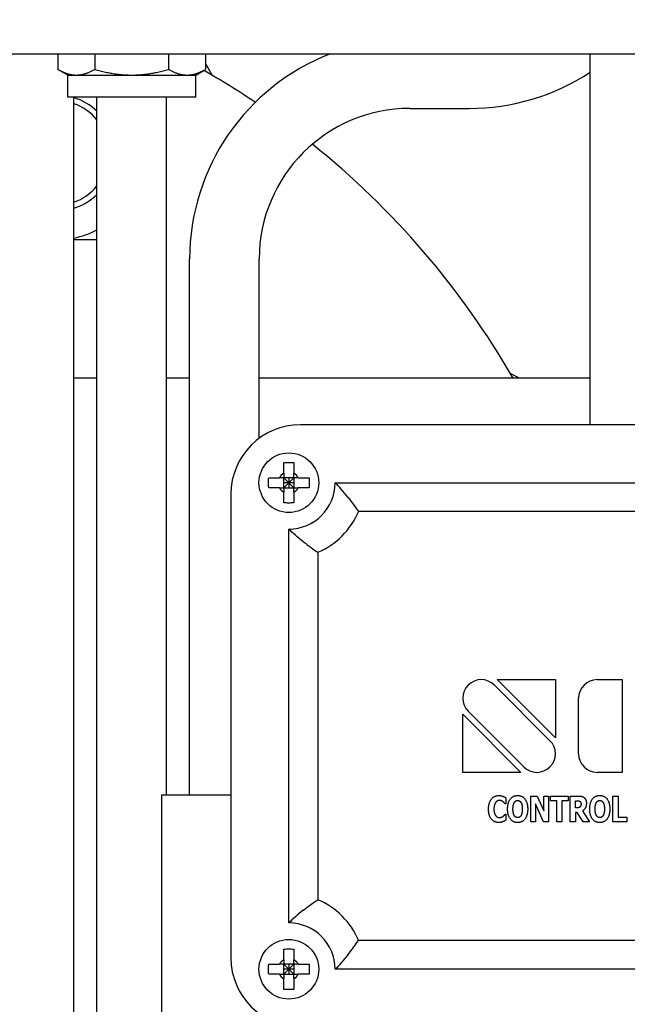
# Model space of a CAD drawing. Header units: inches. Extents: x 4 to 540, y 12 to 340.
# Tile 10 of 124: x 65.89 to 69.17, y 127.57 to 132.88. Entities that reach past the tile are written whole.
import ezdxf

# ---------------------------------------------------------------- set-up
doc = ezdxf.new("R2010")
doc.units = ezdxf.units.IN
doc.header["$LTSCALE"] = 16
doc.header["$MEASUREMENT"] = 0
doc.layers.get('0').update_dxf_attribs({"lineweight": 25})

msp = doc.modelspace()

# ---------------------------------------------------------------- linework, layer by layer
for p, q in [((61.2107, 132.701), (71.6024, 132.701)), ((66.0944, 132.701), (66.0944, 132.6165)), ((66.2936, 132.701), (66.2936, 132.6165)), ((66.692, 132.701), (66.692, 132.6165)), ((66.8912, 132.701), (66.8912, 132.6165)), ((68.9652, 130.6989), (68.9652, 132.701)), ((66.1478, 132.5857), (66.0944, 132.6165)), ((66.1478, 132.5857), (66.194, 132.5857)), ((66.1478, 132.4657), (66.1478, 132.5857)), ((66.194, 132.5857), (66.4928, 132.5857)), ((66.4928, 132.5857), (66.7916, 132.5857)), ((66.7916, 132.5857), (66.8378, 132.5857)), ((66.8378, 132.5857), (66.8912, 132.6165)), ((66.8378, 132.4657), (66.8378, 132.5857)), ((66.8378, 132.4657), (66.1478, 132.4657)), ((66.1803, 115.1385), (66.1803, 132.4657)), ((66.3053, 115.1385), (66.3053, 132.4657)), ((66.6803, 128.701), (66.6803, 132.4657)), ((67.9928, 132.4056), (68.3124, 132.4056)), ((66.8053, 128.701), (66.8053, 131.5931)), ((67.1803, 130.6258), (67.1803, 131.5931)), ((66.3053, 130.951), (66.1803, 130.951)), ((66.8053, 130.951), (66.6803, 130.951)), ((68.9652, 130.951), (67.1803, 130.951)), ((70.9027, 130.6989), (67.4027, 130.6989)), ((67.3672, 130.4134), (67.3132, 130.4134)), ((67.3132, 130.4134), (67.3402, 130.3864)), ((67.3132, 130.3594), (67.3132, 130.4134)), ((67.3402, 130.4134), (67.3402, 130.3864)), ((67.3402, 130.3864), (67.3672, 130.4134)), ((67.3672, 130.4134), (67.3672, 130.3594)), ((67.3402, 130.3864), (67.3132, 130.3864)), ((67.3402, 130.3864), (67.3132, 130.3594)), ((67.3132, 130.3594), (67.3672, 130.3594)), ((67.3402, 130.3864), (67.3402, 130.3594)), ((67.3672, 130.3864), (67.3402, 130.3864)), ((67.3672, 130.3594), (67.3402, 130.3864)), ((67.5902, 130.3864), (70.7152, 130.3864)), ((67.0277, 130.3239), (67.0277, 127.8239)), ((70.5902, 130.2302), (67.7152, 130.2302)), ((67.3402, 128.0114), (67.3402, 130.1364)), ((67.4965, 130.0114), (67.4965, 128.1364)), ((68.4485, 129.2946), (68.7485, 128.9946)), ((68.4634, 129.3239), (68.7777, 129.3239)), ((68.7777, 129.0096), (68.4634, 129.3239)), ((68.7777, 129.3239), (68.7777, 129.0096)), ((69.0027, 129.3239), (69.1371, 129.3239)), ((69.1371, 129.3239), (69.1371, 128.8239)), ((68.9027, 128.9239), (68.9027, 129.2239)), ((68.2777, 128.8239), (68.2777, 129.1383)), ((68.2777, 129.1383), (68.5921, 128.8239)), ((68.607, 128.8532), (68.307, 129.1532)), ((68.5921, 128.8239), (68.2777, 128.8239)), ((69.1371, 128.8239), (69.0027, 128.8239)), ((66.6527, 128.701), (66.6527, 126.701)), ((67.0277, 128.701), (66.6527, 128.701)), ((68.5098, 128.687), (68.5098, 128.6537)), ((68.6448, 128.556), (68.6448, 128.696)), ((68.6448, 128.696), (68.6793, 128.696)), ((68.6793, 128.696), (68.715, 128.6158)), ((68.715, 128.6158), (68.715, 128.696)), ((68.715, 128.696), (68.7407, 128.696)), ((68.7407, 128.696), (68.7407, 128.556)), ((68.7518, 128.6693), (68.7518, 128.696)), ((68.7518, 128.696), (68.846, 128.696)), ((68.7848, 128.6693), (68.7518, 128.6693)), ((68.7848, 128.556), (68.7848, 128.6693)), ((68.846, 128.6693), (68.813, 128.6693)), ((68.813, 128.6693), (68.813, 128.556)), ((68.846, 128.696), (68.846, 128.6693)), ((68.8575, 128.556), (68.8575, 128.696)), ((68.8575, 128.696), (68.9026, 128.696)), ((68.8854, 128.6326), (68.8854, 128.6702)), ((68.8854, 128.6702), (68.8949, 128.6702)), ((69.0877, 128.556), (69.0877, 128.696)), ((69.0877, 128.696), (69.1159, 128.696)), ((69.1159, 128.696), (69.1159, 128.5826)), ((68.5098, 128.6537), (68.507, 128.6537)), ((68.7137, 128.556), (68.6705, 128.6536)), ((68.6705, 128.6536), (68.6705, 128.556)), ((68.8935, 128.6326), (68.8854, 128.6326)), ((68.8955, 128.6074), (68.8854, 128.6074)), ((68.8854, 128.6074), (68.8854, 128.556)), ((68.9267, 128.556), (68.8955, 128.6074)), ((68.9233, 128.6156), (68.961, 128.556)), ((68.5073, 128.5982), (68.5098, 128.5982)), ((68.5098, 128.5982), (68.5098, 128.5653)), ((68.6705, 128.556), (68.6448, 128.556)), ((68.7407, 128.556), (68.7137, 128.556)), ((68.813, 128.556), (68.7848, 128.556)), ((68.8854, 128.556), (68.8575, 128.556)), ((68.961, 128.556), (68.9267, 128.556)), ((69.1624, 128.556), (69.0877, 128.556)), ((69.1159, 128.5826), (69.1624, 128.5826)), ((69.1624, 128.5826), (69.1624, 128.556)), ((67.7152, 127.9177), (70.5902, 127.9177)), ((67.3672, 127.7884), (67.3132, 127.7884)), ((67.3132, 127.7884), (67.3402, 127.7614)), ((67.3132, 127.7344), (67.3132, 127.7884)), ((67.3402, 127.7614), (67.3132, 127.7614)), ((67.3402, 127.7614), (67.3132, 127.7344)), ((67.3402, 127.7884), (67.3402, 127.7614)), ((67.3402, 127.7614), (67.3672, 127.7884)), ((67.3402, 127.7614), (67.3402, 127.7344)), ((67.3672, 127.7614), (67.3402, 127.7614)), ((67.3672, 127.7344), (67.3402, 127.7614)), ((67.3672, 127.7884), (67.3672, 127.7344)), ((70.7152, 127.7614), (67.5902, 127.7614)), ((67.3132, 127.7344), (67.3672, 127.7344))]:
    msp.add_line(p, q)
for centre in [(67.3402, 130.3864), (67.3402, 127.7614)]:
    msp.add_circle(centre, 0.161)
for centre, radius, start, end in [((68.3182, 131.701), 4.567, 0, 90), ((68.3182, 131.701), 3.433, 0, 90), ((67.9928, 131.5931), 1.1875, 111.0976, 180), ((66.0878, 132.1656), 0.9375, 26.5254, 31.0293), ((64.6527, 128.701), 4.5, 56.1569, 60.3199), ((68.3124, 133.5931), 1.1875, 270, 303.3529), ((66.0878, 132.1656), 0.3125, 45.8994, 72.7865), ((66.0878, 132.1656), 0.2812, 39.3538, 70.8031), ((67.9928, 131.5931), 0.8125, 90, 180), ((64.6527, 128.701), 4.5, 30, 51.2905), ((66.0878, 132.1656), 0.2813, 289.1969, 320.6462), ((66.0878, 132.1656), 0.3125, 287.2135, 314.1006), ((66.0878, 132.1656), 0.4687, 281.3785, 297.6421), ((68.1173, 130.1361), 0.9375, 60.3735, 63.4746), ((67.4027, 130.3239), 0.375, 90, 180), ((67.3402, 130.3864), 0.0574, 118.0592, 151.9408), ((67.3402, 130.3864), 0.0574, 28.0592, 61.9408), ((67.3402, 130.3864), 0.0574, 208.0592, 241.9408), ((67.3402, 130.3864), 0.25, 270, 0), ((67.3402, 130.3864), 0.0574, 298.0592, 331.9408), ((67.3402, 130.3864), 0.4062, 292.6199, 337.3801), ((68.3777, 129.2239), 0.1, 45, 225), ((69.0027, 129.2239), 0.1, 90, 180), ((68.6777, 128.9239), 0.1, 225, 45), ((69.0027, 128.9239), 0.1, 180, 270), ((67.3402, 127.7614), 0.4063, 22.6199, 67.3801), ((67.3402, 127.7614), 0.25, 0, 90), ((67.4027, 127.8239), 0.375, 180, 270), ((67.3402, 127.7614), 0.0574, 118.0592, 151.9408), ((67.3402, 127.7614), 0.0574, 28.0592, 61.9408), ((67.3402, 127.7614), 0.0574, 208.0592, 241.9408), ((67.3402, 127.7614), 0.0574, 298.0592, 331.9408)]:
    msp.add_arc(centre, radius, start, end)
for points, weights in [([(66.0944, 132.6165), (66.1478, 132.5857), (66.194, 132.5857)], [1, 1.0379548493, 1]), ([(66.194, 132.5857), (66.2402, 132.5857), (66.2936, 132.6165)], [1, 1.0379548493, 1]), ([(66.2936, 132.6165), (66.4003, 132.5857), (66.4928, 132.5857)], [1, 1.0379548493, 1]), ([(66.4928, 132.5857), (66.5852, 132.5857), (66.692, 132.6165)], [1, 1.0379548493, 1]), ([(66.692, 132.6165), (66.7453, 132.5857), (66.7916, 132.5857)], [1, 1.0379548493, 1]), ([(66.7916, 132.5857), (66.8378, 132.5857), (66.8912, 132.6165)], [1, 1.0379548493, 1]), ([(66.3053, 131.6968), (66.2403, 131.6968), (66.1803, 131.6968)], [1.10022757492, 1.08596602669, 1.05495733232]), ([(67.3132, 130.4134), (67.3038, 130.4134), (67.2896, 130.4134)], [1.29480091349, 1.17442042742, 1]), ([(67.3132, 130.4371), (67.3132, 130.4229), (67.3132, 130.4134)], [1, 1.17442042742, 1.29480091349]), ([(67.3672, 130.4134), (67.3672, 130.4229), (67.3672, 130.4371)], [1.29480091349, 1.17442042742, 1]), ([(67.3909, 130.4134), (67.3767, 130.4134), (67.3672, 130.4134)], [1, 1.17442042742, 1.29480091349]), ([(67.2896, 130.3594), (67.3038, 130.3594), (67.3132, 130.3594)], [1, 1.17442042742, 1.29480091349]), ([(67.3132, 130.3594), (67.3132, 130.35), (67.3132, 130.3358)], [1.29480091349, 1.17442042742, 1]), ([(67.3672, 130.3594), (67.3767, 130.3594), (67.3909, 130.3594)], [1.29480091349, 1.17442042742, 1]), ([(67.3672, 130.3358), (67.3672, 130.35), (67.3672, 130.3594)], [1, 1.17442042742, 1.29480091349]), ([(67.3132, 127.8121), (67.3132, 127.7979), (67.3132, 127.7884)], [1, 1.17442042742, 1.29480091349]), ([(67.3672, 127.7884), (67.3672, 127.7979), (67.3672, 127.8121)], [1.29480091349, 1.17442042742, 1]), ([(67.3132, 127.7884), (67.3038, 127.7884), (67.2896, 127.7884)], [1.29480091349, 1.17442042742, 1]), ([(67.3909, 127.7884), (67.3767, 127.7884), (67.3672, 127.7884)], [1, 1.17442042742, 1.29480091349]), ([(67.2896, 127.7344), (67.3038, 127.7344), (67.3132, 127.7344)], [1, 1.17442042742, 1.29480091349]), ([(67.3132, 127.7344), (67.3132, 127.725), (67.3132, 127.7108)], [1.29480091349, 1.17442042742, 1]), ([(67.3672, 127.7344), (67.3767, 127.7344), (67.3909, 127.7344)], [1.29480091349, 1.17442042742, 1]), ([(67.3672, 127.7108), (67.3672, 127.725), (67.3672, 127.7344)], [1, 1.17442042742, 1.29480091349])]:
    msp.add_rational_spline(points, weights, degree=2)
for points, knots in [([(67.3132, 130.4952), (67.3225, 130.4959), (67.3316, 130.4962), (67.3402, 130.4962), (67.3489, 130.4962), (67.358, 130.4959), (67.3672, 130.4952)], [-0.0659889, -0.0659889, -0.0659889, -0.0659889, 0, 0, 0, 0.0659889, 0.0659889, 0.0659889, 0.0659889]), ([(67.3132, 130.4371), (67.3132, 130.4478), (67.3132, 130.4595), (67.3132, 130.4793), (67.3132, 130.4875), (67.3132, 130.4952)], [0.1209363, 0.1209363, 0.1209363, 0.1209363, 0.2025367, 0.2025367, 0.2617504, 0.2617504, 0.2617504, 0.2617504]), ([(67.3672, 130.4952), (67.3672, 130.4875), (67.3672, 130.4793), (67.3672, 130.4595), (67.3672, 130.4478), (67.3672, 130.4371)], [-0.2617504, -0.2617504, -0.2617504, -0.2617504, -0.2025367, -0.2025367, -0.1209363, -0.1209363, -0.1209363, -0.1209363]), ([(67.2315, 130.3594), (67.2308, 130.3687), (67.2305, 130.3778), (67.2305, 130.3864), (67.2305, 130.3951), (67.2308, 130.4042), (67.2315, 130.4134)], [-0.0659889, -0.0659889, -0.0659889, -0.0659889, 0, 0, 0, 0.0659889, 0.0659889, 0.0659889, 0.0659889]), ([(67.2315, 130.4134), (67.2392, 130.4134), (67.2474, 130.4134), (67.2672, 130.4134), (67.2789, 130.4134), (67.2896, 130.4134)], [-0.2617504, -0.2617504, -0.2617504, -0.2617504, -0.2025367, -0.2025367, -0.1209363, -0.1209363, -0.1209363, -0.1209363]), ([(67.3909, 130.4134), (67.4016, 130.4134), (67.4133, 130.4134), (67.4331, 130.4134), (67.4413, 130.4134), (67.449, 130.4134)], [0.1209363, 0.1209363, 0.1209363, 0.1209363, 0.2025367, 0.2025367, 0.2617504, 0.2617504, 0.2617504, 0.2617504]), ([(67.449, 130.4134), (67.4497, 130.4042), (67.45, 130.3951), (67.45, 130.3864), (67.45, 130.3778), (67.4497, 130.3687), (67.449, 130.3594)], [-0.0659889, -0.0659889, -0.0659889, -0.0659889, 0, 0, 0, 0.0659889, 0.0659889, 0.0659889, 0.0659889]), ([(67.2896, 130.3594), (67.2789, 130.3594), (67.2672, 130.3594), (67.2474, 130.3594), (67.2392, 130.3594), (67.2315, 130.3594)], [0.1209363, 0.1209363, 0.1209363, 0.1209363, 0.2025367, 0.2025367, 0.2617504, 0.2617504, 0.2617504, 0.2617504]), ([(67.449, 130.3594), (67.4413, 130.3594), (67.4331, 130.3594), (67.4133, 130.3594), (67.4016, 130.3594), (67.3909, 130.3594)], [-0.2617504, -0.2617504, -0.2617504, -0.2617504, -0.2025367, -0.2025367, -0.1209363, -0.1209363, -0.1209363, -0.1209363]), ([(67.6589, 130.3083), (67.6589, 130.3084), (67.6588, 130.3085), (67.6471, 130.3234), (67.6351, 130.3379), (67.6119, 130.3641), (67.6006, 130.3761), (67.5902, 130.3864)], [-0.0007864, -0.0007864, -0.0007864, -0.0007864, 0, 0, 0.1434215, 0.1434215, 0.2789579, 0.2789579, 0.2789579, 0.2789579]), ([(67.3132, 130.2777), (67.3132, 130.2854), (67.3132, 130.2936), (67.3132, 130.3134), (67.3132, 130.3251), (67.3132, 130.3358)], [-0.2617504, -0.2617504, -0.2617504, -0.2617504, -0.2025367, -0.2025367, -0.1209363, -0.1209363, -0.1209363, -0.1209363]), ([(67.3672, 130.3358), (67.3672, 130.3251), (67.3672, 130.3134), (67.3672, 130.2936), (67.3672, 130.2854), (67.3672, 130.2777)], [0.1209363, 0.1209363, 0.1209363, 0.1209363, 0.2025367, 0.2025367, 0.2617504, 0.2617504, 0.2617504, 0.2617504]), ([(67.6589, 130.3083), (67.659, 130.3082), (67.6591, 130.3082), (67.6701, 130.294), (67.6808, 130.2797), (67.6997, 130.2532), (67.7081, 130.2409), (67.7152, 130.2302)], [-0.0007866, -0.0007866, -0.0007866, -0.0007866, 0, 0, 0.1358316, 0.1358316, 0.2620571, 0.2620571, 0.2620571, 0.2620571]), ([(67.3672, 130.2777), (67.358, 130.277), (67.3489, 130.2767), (67.3402, 130.2767), (67.3316, 130.2767), (67.3225, 130.277), (67.3132, 130.2777)], [-0.0659889, -0.0659889, -0.0659889, -0.0659889, 0, 0, 0, 0.0659889, 0.0659889, 0.0659889, 0.0659889]), ([(67.4184, 130.0677), (67.4183, 130.0678), (67.4182, 130.0679), (67.4033, 130.0796), (67.3888, 130.0916), (67.3626, 130.1148), (67.3506, 130.1261), (67.3402, 130.1364)], [-0.2785068, -0.2785068, -0.2785068, -0.2785068, -0.2777239, -0.2777239, -0.1349369, -0.1349369, 0, 0, 0, 0]), ([(67.4184, 130.0677), (67.4184, 130.0677), (67.4185, 130.0676), (67.4326, 130.0566), (67.4469, 130.0459), (67.4735, 130.027), (67.4857, 130.0186), (67.4965, 130.0114)], [-0.2616184, -0.2616184, -0.2616184, -0.2616184, -0.2608354, -0.2608354, -0.125637, -0.125637, 0, 0, 0, 0]), ([(67.4184, 128.0801), (67.4184, 128.0802), (67.4185, 128.0803), (67.4326, 128.0913), (67.4469, 128.102), (67.4735, 128.1209), (67.4857, 128.1293), (67.4965, 128.1364)], [-0.0007866, -0.0007866, -0.0007866, -0.0007866, 0, 0, 0.1358315, 0.1358315, 0.2620571, 0.2620571, 0.2620571, 0.2620571]), ([(67.4184, 128.0801), (67.4183, 128.0801), (67.4182, 128.08), (67.4033, 128.0683), (67.3888, 128.0562), (67.3626, 128.0331), (67.3506, 128.0218), (67.3402, 128.0114)], [-0.0007864, -0.0007864, -0.0007864, -0.0007864, 0, 0, 0.1434214, 0.1434214, 0.2789579, 0.2789579, 0.2789579, 0.2789579]), ([(67.6589, 127.8396), (67.659, 127.8396), (67.6591, 127.8397), (67.6701, 127.8538), (67.6808, 127.8681), (67.6997, 127.8947), (67.7081, 127.9069), (67.7152, 127.9177)], [-0.2616184, -0.2616184, -0.2616184, -0.2616184, -0.2608354, -0.2608354, -0.125637, -0.125637, 0, 0, 0, 0]), ([(67.3132, 127.8702), (67.3225, 127.8709), (67.3316, 127.8712), (67.3402, 127.8712), (67.3489, 127.8712), (67.358, 127.8709), (67.3672, 127.8702)], [-0.0659889, -0.0659889, -0.0659889, -0.0659889, 0, 0, 0, 0.0659889, 0.0659889, 0.0659889, 0.0659889]), ([(67.3132, 127.8121), (67.3132, 127.8228), (67.3132, 127.8345), (67.3132, 127.8543), (67.3132, 127.8625), (67.3132, 127.8702)], [0.1209363, 0.1209363, 0.1209363, 0.1209363, 0.2025367, 0.2025367, 0.2617504, 0.2617504, 0.2617504, 0.2617504]), ([(67.3672, 127.8702), (67.3672, 127.8625), (67.3672, 127.8543), (67.3672, 127.8345), (67.3672, 127.8228), (67.3672, 127.8121)], [-0.2617504, -0.2617504, -0.2617504, -0.2617504, -0.2025367, -0.2025367, -0.1209363, -0.1209363, -0.1209363, -0.1209363]), ([(67.6589, 127.8396), (67.6589, 127.8395), (67.6588, 127.8394), (67.6471, 127.8245), (67.6351, 127.81), (67.6119, 127.7838), (67.6006, 127.7718), (67.5902, 127.7614)], [-0.2785068, -0.2785068, -0.2785068, -0.2785068, -0.2777239, -0.2777239, -0.1349369, -0.1349369, 0, 0, 0, 0]), ([(67.2315, 127.7344), (67.2308, 127.7437), (67.2305, 127.7528), (67.2305, 127.7614), (67.2305, 127.7701), (67.2308, 127.7792), (67.2315, 127.7884)], [-0.0659889, -0.0659889, -0.0659889, -0.0659889, 0, 0, 0, 0.0659889, 0.0659889, 0.0659889, 0.0659889]), ([(67.2315, 127.7884), (67.2392, 127.7884), (67.2474, 127.7884), (67.2672, 127.7884), (67.2789, 127.7884), (67.2896, 127.7884)], [-0.2617504, -0.2617504, -0.2617504, -0.2617504, -0.2025367, -0.2025367, -0.1209363, -0.1209363, -0.1209363, -0.1209363]), ([(67.3909, 127.7884), (67.4016, 127.7884), (67.4133, 127.7884), (67.4331, 127.7884), (67.4413, 127.7884), (67.449, 127.7884)], [0.1209363, 0.1209363, 0.1209363, 0.1209363, 0.2025367, 0.2025367, 0.2617504, 0.2617504, 0.2617504, 0.2617504]), ([(67.449, 127.7884), (67.4497, 127.7792), (67.45, 127.7701), (67.45, 127.7614), (67.45, 127.7528), (67.4497, 127.7437), (67.449, 127.7344)], [-0.0659889, -0.0659889, -0.0659889, -0.0659889, 0, 0, 0, 0.0659889, 0.0659889, 0.0659889, 0.0659889]), ([(67.2896, 127.7344), (67.2789, 127.7344), (67.2672, 127.7344), (67.2474, 127.7344), (67.2392, 127.7344), (67.2315, 127.7344)], [0.1209363, 0.1209363, 0.1209363, 0.1209363, 0.2025367, 0.2025367, 0.2617504, 0.2617504, 0.2617504, 0.2617504]), ([(67.3132, 127.6527), (67.3132, 127.6604), (67.3132, 127.6686), (67.3132, 127.6884), (67.3132, 127.7001), (67.3132, 127.7108)], [-0.2617504, -0.2617504, -0.2617504, -0.2617504, -0.2025367, -0.2025367, -0.1209363, -0.1209363, -0.1209363, -0.1209363]), ([(67.3672, 127.7108), (67.3672, 127.7001), (67.3672, 127.6884), (67.3672, 127.6686), (67.3672, 127.6604), (67.3672, 127.6527)], [0.1209363, 0.1209363, 0.1209363, 0.1209363, 0.2025367, 0.2025367, 0.2617504, 0.2617504, 0.2617504, 0.2617504]), ([(67.449, 127.7344), (67.4413, 127.7344), (67.4331, 127.7344), (67.4133, 127.7344), (67.4016, 127.7344), (67.3909, 127.7344)], [-0.2617504, -0.2617504, -0.2617504, -0.2617504, -0.2025367, -0.2025367, -0.1209363, -0.1209363, -0.1209363, -0.1209363]), ([(67.3672, 127.6527), (67.358, 127.652), (67.3489, 127.6517), (67.3402, 127.6517), (67.3316, 127.6517), (67.3225, 127.652), (67.3132, 127.6527)], [-0.0659889, -0.0659889, -0.0659889, -0.0659889, 0, 0, 0, 0.0659889, 0.0659889, 0.0659889, 0.0659889])]:
    msp.add_open_spline(points, degree=3, knots=knots)
for points in [[(68.4171, 128.6259), (68.4171, 128.6591), (68.4468, 128.6987), (68.4719, 128.6987)], [(68.4557, 128.6617), (68.4515, 128.6564), (68.4462, 128.6381), (68.4462, 128.6258)], [(68.4765, 128.6725), (68.4704, 128.6725), (68.4602, 128.6677), (68.4557, 128.6617)], [(68.4719, 128.6987), (68.4786, 128.6987), (68.4893, 128.6968), (68.4942, 128.6952)], [(68.4948, 128.6652), (68.491, 128.6683), (68.4816, 128.6725), (68.4765, 128.6725)], [(68.4942, 128.6952), (68.498, 128.6937), (68.5071, 128.6888), (68.5098, 128.687)], [(68.507, 128.6537), (68.5049, 128.6559), (68.4988, 128.6623), (68.4948, 128.6652)], [(68.5198, 128.626), (68.5198, 128.6597), (68.5486, 128.6989), (68.574, 128.6989)], [(68.5488, 128.626), (68.5488, 128.6385), (68.5531, 128.6565), (68.5565, 128.662)], [(68.5565, 128.662), (68.5605, 128.6679), (68.5689, 128.6725), (68.574, 128.6725)], [(68.574, 128.6989), (68.5992, 128.6989), (68.6283, 128.6599), (68.6283, 128.626)], [(68.574, 128.6725), (68.5789, 128.6725), (68.588, 128.6675), (68.5916, 128.6617)], [(68.5916, 128.6617), (68.5951, 128.6562), (68.5992, 128.6386), (68.5992, 128.626)], [(68.8949, 128.6702), (68.8997, 128.6702), (68.9062, 128.6694), (68.9088, 128.6681)], [(68.9026, 128.696), (68.9119, 128.696), (68.9257, 128.693), (68.9316, 128.6885)], [(68.9088, 128.6681), (68.9126, 128.666), (68.9159, 128.6584), (68.9159, 128.6531)], [(68.9447, 128.6575), (68.9447, 128.6415), (68.9331, 128.6215), (68.9233, 128.6156)], [(68.9316, 128.6885), (68.9376, 128.6837), (68.9447, 128.6689), (68.9447, 128.6575)], [(68.9627, 128.626), (68.9627, 128.6597), (68.9915, 128.6989), (69.0169, 128.6989)], [(68.9918, 128.626), (68.9918, 128.6385), (68.9961, 128.6565), (68.9995, 128.662)], [(68.9995, 128.662), (69.0034, 128.6679), (69.0118, 128.6725), (69.0169, 128.6725)], [(69.0169, 128.6989), (69.0421, 128.6989), (69.0712, 128.6599), (69.0712, 128.626)], [(69.0169, 128.6725), (69.0218, 128.6725), (69.0309, 128.6675), (69.0345, 128.6617)], [(69.0345, 128.6617), (69.038, 128.6562), (69.0421, 128.6386), (69.0421, 128.626)], [(68.4719, 128.5533), (68.4467, 128.5533), (68.4171, 128.5914), (68.4171, 128.6259)], [(68.4462, 128.6258), (68.4462, 128.6127), (68.4517, 128.5949), (68.4563, 128.5895)], [(68.574, 128.553), (68.5486, 128.553), (68.5198, 128.5924), (68.5198, 128.626)], [(68.5564, 128.5903), (68.5529, 128.596), (68.5488, 128.6131), (68.5488, 128.626)], [(68.6283, 128.626), (68.6283, 128.592), (68.5992, 128.553), (68.574, 128.553)], [(68.5992, 128.626), (68.5992, 128.6128), (68.5953, 128.5966), (68.5917, 128.5905)], [(68.9105, 128.6372), (68.9077, 128.6344), (68.8994, 128.6326), (68.8935, 128.6326)], [(68.9159, 128.6531), (68.9159, 128.6472), (68.9132, 128.6399), (68.9105, 128.6372)], [(69.0169, 128.553), (68.9915, 128.553), (68.9627, 128.5924), (68.9627, 128.626)], [(68.9994, 128.5903), (68.9958, 128.596), (68.9918, 128.6131), (68.9918, 128.626)], [(69.0712, 128.626), (69.0712, 128.592), (69.0421, 128.553), (69.0169, 128.553)], [(69.0421, 128.626), (69.0421, 128.6128), (69.0383, 128.5966), (69.0346, 128.5905)], [(68.4563, 128.5895), (68.4606, 128.5841), (68.4713, 128.5795), (68.4767, 128.5795)], [(68.4944, 128.5573), (68.489, 128.5553), (68.48, 128.5533), (68.4719, 128.5533)], [(68.4767, 128.5795), (68.4822, 128.5795), (68.4922, 128.5841), (68.4957, 128.587)], [(68.5098, 128.5653), (68.5067, 128.5635), (68.4986, 128.5589), (68.4944, 128.5573)], [(68.4957, 128.587), (68.4995, 128.5898), (68.5052, 128.5958), (68.5073, 128.5982)], [(68.574, 128.5795), (68.5691, 128.5795), (68.5601, 128.5845), (68.5564, 128.5903)], [(68.5917, 128.5905), (68.5883, 128.5848), (68.579, 128.5795), (68.574, 128.5795)], [(69.0169, 128.5795), (69.0121, 128.5795), (69.003, 128.5845), (68.9994, 128.5903)], [(69.0346, 128.5905), (69.0312, 128.5848), (69.0219, 128.5795), (69.0169, 128.5795)]]:
    msp.add_open_spline(points, degree=2)

doc.saveas('drawing.dxf')
